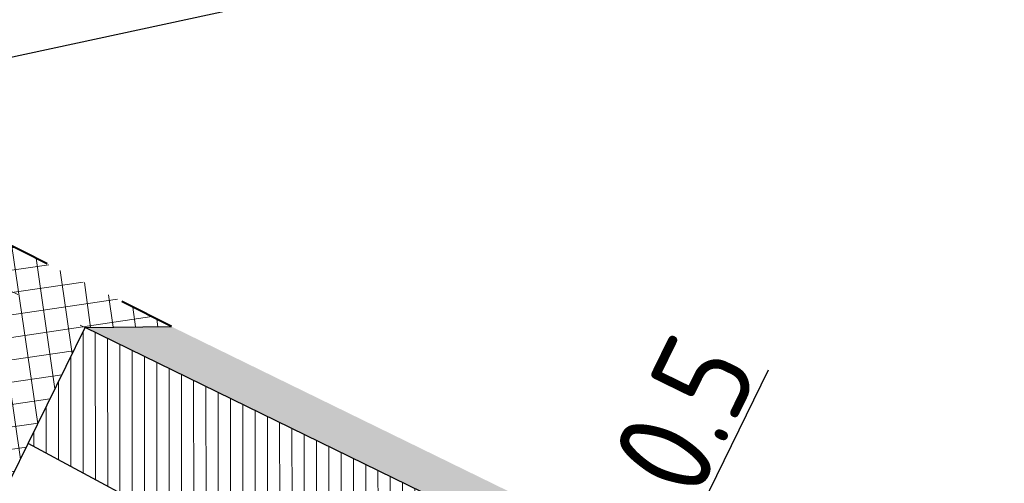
# Model space of a CAD drawing. Header units: metres. Extents: x 8431043 to 8456388, y 5766167 to 5771876.
# Tile 16 of 29: x 8433871 to 8433883, y 5770414 to 5770420. Entities that reach past the tile are written whole.
import ezdxf

# ---------------------------------------------------------------- set-up
doc = ezdxf.new("R2010")
doc.units = ezdxf.units.M
for name, pattern in [('ACAD_ISO03W100', [30, 12, -18]), ('ACAD_ISO10W100', [18, 12, -3, 0, -3]), ('CIĄGŁA', [0])]:
    doc.linetypes.add(name, pattern=pattern)
for name, color, linetype, lineweight in [('brud', 255, 'CIĄGŁA', 30), ('hatch kostka', 210, 'Continuous', 9), ('WYMIARY', 253, 'Continuous', 13), ('zdi krawężnik na trapezowy', 253, 'ACAD_ISO03W100', 40), ('zdi_obrzeze chodnikowe 8x30', 6, 'Continuous', 30)]:
    doc.layers.add(name, color=color, linetype=linetype, lineweight=lineweight)
doc.layers.add('C-DROGI-SYTUACJA', color=7, linetype='Continuous')
doc.layers.add('hatch zdi chodniki', color=7, linetype='Continuous', lineweight=0, true_color=0x8345ba)
doc.styles.add('ISOCP', font='geniso.shx')
doc.styles.add('własny_500', font='isocp.shx', dxfattribs={"width": 0.9, "height": 1.2})
doc.dimstyles.new('kopia własny 500', dxfattribs={"dimtxt": 1.2, "dimasz": 0.8, "dimexe": 0.1795, "dimexo": 0.0625, "dimgap": 0.09, "dimtad": 3, "dimdec": 1, "dimzin": 0, "dimdsep": 46, "dimtxsty": 'własny_500', "dimblk": 'ARCHTICK', "dimcen": 0.09, "dimaunit": 2, "dimadec": 4, "dimazin": 0, "dimtfac": 1, "dimtdec": 1, "dimtofl": 0, "dimtmove": 2, "dimatfit": 3, "dimldrblk": 'ARCHTICK', "dimfxl": 1, "dimtolj": 1, "dimtzin": 0, "dimarcsym": 0})

# ---------------------------------------------------------------- blocks, each defined once
blk = doc.blocks.new('_ARCHTICK')
at = {"color": 0, "linetype": 'ByBlock', "const_width": 0.15}
blk.add_lwpolyline([(-0.5, -0.5), (0.5, 0.5)], dxfattribs=at)
blk = doc.blocks.new('*D64')
at = {"layer": 'Defpoints', "color": 0, "transparency": 16777216}
for p in [(8433878.888058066, 5770412.677597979), (8433878.668408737, 5770412.22842744), (8433878.77394929, 5770412.17681695)]:
    blk.add_point(p, dxfattribs=at)
at = {"layer": 'WYMIARY', "color": 0, "lineweight": -2, "transparency": 16777216}
for p, q in [((8433880.258785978, 5770415.213224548), (8433878.99359862, 5770412.625987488)), ((8433878.99359862, 5770412.625987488), (8433878.77394929, 5770412.17681695))]:
    blk.add_line(p, q, dxfattribs=at)
at = {"layer": 'WYMIARY', "color": 0, "lineweight": -2, "transparency": 16777216, "xscale": 0.75, "yscale": 0.75, "zscale": 0.75}
for p, rotation in [((8433878.99359862, 5770412.625987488), 63.94085860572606), ((8433878.77394929, 5770412.17681695), 243.9408586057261)]:
    blk.add_blockref('_ARCHTICK', p, dxfattribs=dict(at, rotation=rotation))
at = {"layer": 'WYMIARY', "color": 0, "transparency": 16777216, "insert": (8433879.180959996, 5770414.636725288), "char_height": 1.25, "attachment_point": 5, "rotation": 63.94085860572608, "style": 'ISOCP'}
blk.add_mtext('\\A1;0.5', dxfattribs=at)
blk = doc.blocks.new('*D74')
at = {"layer": 'Defpoints', "color": 0, "transparency": 16777216}
for p in [(8434749.827947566, 5771876.32), (8434750.942824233, 5771875.576372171), (8432377.70623936, 5768319.940000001)]:
    blk.add_point(p, dxfattribs=at)
at = {"layer": 'WYMIARY', "color": 0, "lineweight": -2, "transparency": 16777216}
blk.add_line((8432378.821116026, 5768319.19637217), (8434750.942824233, 5771875.576372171), dxfattribs=at)
at = {"layer": 'WYMIARY', "color": 0, "lineweight": -2, "transparency": 16777216, "xscale": 0.75, "yscale": 0.75, "zscale": 0.75}
for p, rotation in [((8434750.942824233, 5771875.576372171), 56.2965312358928), ((8432378.821116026, 5768319.19637217), 236.2965312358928)]:
    blk.add_blockref('_ARCHTICK', p, dxfattribs=dict(at, rotation=rotation))
at = {"layer": 'WYMIARY', "color": 0, "transparency": 16777216, "insert": (8433564.2870446, 5770097.783190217), "char_height": 1.25, "attachment_point": 5, "rotation": 56.2965312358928, "style": 'ISOCP'}
blk.add_mtext('\\A1;4274.9', dxfattribs=at)
blk = doc.blocks.new('*U80')
at = {"layer": 'C-DROGI-SYTUACJA', "color": 1, "linetype": 'ACAD_ISO10W100', "lineweight": 13, "ltscale": 0.3}
blk.add_line((8433889.426757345, 5770406.967476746), (8433867.591454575, 5770417.645179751), dxfattribs=at)
blk = doc.blocks.new('dfff')
at = {"layer": 'C-DROGI-SYTUACJA', "color": 7, "linetype": 'Continuous', "lineweight": -3}
blk.add_blockref('*U80', (0, 0), dxfattribs=at)

msp = doc.modelspace()

# ---------------------------------------------------------------- hatches: boundary and pattern name
at = {"layer": 'hatch kostka', "linetype": 'Continuous', "lineweight": 5, "true_color": 0xfecc66}
h = msp.add_hatch(dxfattribs=at)
h.set_pattern_fill('ANSI37', color=31, scale=0.09, angle=-36.63285309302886)
h.set_pattern_definition([(8.367146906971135, (0, 0), (-0.04158112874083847, 0.2827084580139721), []), (98.3671469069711, (0, 0), (-0.282708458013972, -0.04158112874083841), [])])
h.paths.add_polyline_path([(8433865.627712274, 5770419.271827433), (8433866.270692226, 5770418.35718172), (8433865.558905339, 5770417.036818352), (8433865.3410714, 5770416.632736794), (8433870.477206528, 5770413.816101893), (8433870.6975364, 5770414.266664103), (8433871.43141196, 5770415.767398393), (8433872.549402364, 5770415.777270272)])
at = {"layer": 'hatch zdi chodniki', "lineweight": 13, "transparency": 33554687}
h = msp.add_hatch(dxfattribs=at)
h.set_pattern_fill('DOTS', color=3, scale=0.13, style=0)
h.set_pattern_definition([(0, (0, 0), (0.1031875, 0.206375), [0, -0.206375])])
h.paths.add_polyline_path([(8434399.777781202, 5770199.496760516), (8434397.542174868, 5770199.451325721), (8434404.650154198, 5770196.076091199), (8434410.195337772, 5770192.79858653), (8434410.67859069, 5770193.674570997), (8434405.12, 5770196.960000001)])
h.paths.add_polyline_path([(8434361.003805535, 5770214.907260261), (8434358.79189869, 5770214.579436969), (8434372.965593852, 5770209.937256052), (8434379.651308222, 5770207.380740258), (8434392.527290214, 5770201.832633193), (8434391.103421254, 5770203.535043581), (8434380.027910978, 5770208.307348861), (8434373.299999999, 5770210.879999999)])
h.paths.add_polyline_path([(8434291.477038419, 5770237.591889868), (8434289.272186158, 5770237.219564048), (8434294.219259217, 5770235.708967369), (8434304.064397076, 5770232.503835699), (8434352.974985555, 5770216.484597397), (8434351.385582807, 5770218.057428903), (8434304.374804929, 5770233.454439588), (8434294.520086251, 5770236.66269034)])
h.paths.add_polyline_path([(8434266.018246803, 5770244.733106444), (8434265.63877181, 5770244.675674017), (8434266.014510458, 5770244.553887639)])
h.paths.add_polyline_path([(8434267.8496619, 5770245.010285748), (8434266.018246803, 5770244.733106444), (8434266.014510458, 5770244.553887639), (8434270.421307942, 5770243.125533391), (8434280.90173187, 5770239.775495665), (8434284.091954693, 5770238.801356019), (8434282.471182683, 5770240.341842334), (8434281.2, 5770240.73), (8434270.727711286, 5770244.077437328)])
h.paths.add_polyline_path([(8434149.083049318, 5770283.338914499), (8434146.907137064, 5770283.089081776), (8434157.391959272, 5770279.144625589), (8434183.651945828, 5770271.152455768), (8434226.176322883, 5770257.466449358), (8434259.238656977, 5770246.750112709), (8434257.644433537, 5770248.31805774), (8434226.483671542, 5770258.418046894), (8434183.950727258, 5770272.106810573), (8434157.71393021, 5770280.091922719)])
h.paths.add_polyline_path([(8434094.661593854, 5770300.266812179), (8434093.121044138, 5770301.887523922), (8434084.6, 5770304.97), (8434081.219999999, 5770305.98), (8434077.409348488, 5770307.545183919), (8434076.936745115, 5770306.658233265), (8434080.886053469, 5770305.036097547), (8434084.286506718, 5770304.019985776)])
h.paths.add_polyline_path([(8434101.584304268, 5770298.825951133), (8434099.363405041, 5770298.565938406), (8434102.577994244, 5770297.403065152), (8434143.621928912, 5770284.324997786), (8434142.02503887, 5770285.883361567), (8434102.899999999, 5770298.35)])
h.paths.add_polyline_path([(8434011.44211317, 5770340.525584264), (8434009.245765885, 5770340.648622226), (8434010.907676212, 5770339.676903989), (8434013.388047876, 5770338.368355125), (8434047.859431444, 5770319.646741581), (8434066.478285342, 5770310.953932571), (8434076.936745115, 5770306.658233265), (8434077.409348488, 5770307.545183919), (8434066.879999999, 5770311.87), (8434048.309999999, 5770320.540000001), (8434013.86, 5770339.25)])
h.paths.add_polyline_path([(8433944.317547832, 5770376.594510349), (8433943.199800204, 5770376.619813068), (8433960.091695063, 5770367.690411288), (8433982.781876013, 5770355.080310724), (8434001.013825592, 5770345.461834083), (8434003.204053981, 5770344.181208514), (8434001.720078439, 5770345.65455654), (8433983.02, 5770355.52), (8433960.33, 5770368.13)])
h.paths.add_polyline_path([(8433914.677090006, 5770392.394233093), (8433913.214182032, 5770393.846782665), (8433905.527784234, 5770398.421559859), (8433905.329536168, 5770397.957694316)])
h.paths.add_polyline_path([(8433921.024380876, 5770389.19832178), (8433919.05002699, 5770389.791555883), (8433925.145146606, 5770386.163872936), (8433938.994381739, 5770378.842883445), (8433938.343975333, 5770379.752263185), (8433925.389999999, 5770386.6)])
h.paths.add_polyline_path([(8433893.005991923, 5770405.514924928), (8433891.889450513, 5770405.57267707), (8433905.228904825, 5770398.017587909), (8433905.329536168, 5770397.957694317), (8433905.527784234, 5770398.421559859), (8433905.479999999, 5770398.449999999)])
h.paths.add_polyline_path([(8433748.792512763, 5770512.117253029), (8433746.758512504, 5770513.046146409), (8433749.96328957, 5770509.072943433), (8433750.804252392, 5770508.22196915), (8433762.887659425, 5770493.324754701), (8433772.314305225, 5770482.021786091), (8433776.220000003, 5770478.899999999), (8433763.660000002, 5770493.959999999), (8433751.55, 5770508.889999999), (8433750.709999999, 5770509.74)])
h.paths.add_polyline_path([(8433727.508783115, 5770538.50429215), (8433725.474782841, 5770539.433185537), (8433743.032528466, 5770517.665528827), (8433742.55524301, 5770519.850065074)])
h.paths.add_polyline_path([(8433643.851685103, 5770641.655182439), (8433643.085777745, 5770641.001258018), (8433643.107350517, 5770640.986666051), (8433645.760732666, 5770637.842872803), (8433649.934686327, 5770632.40075619), (8433664.242054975, 5770614.749327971), (8433677.278828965, 5770599.564732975), (8433683.771948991, 5770590.853962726), (8433698.344054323, 5770573.069188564), (8433722.132985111, 5770543.576263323), (8433721.655699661, 5770545.760799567), (8433699.119999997, 5770573.699999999), (8433684.56, 5770591.470000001), (8433678.06, 5770600.189999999), (8433665.01, 5770615.390000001), (8433650.72, 5770633.02), (8433646.54, 5770638.470000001)])
h.paths.add_polyline_path([(8433872.549402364, 5770415.777270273), (8433871.431411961, 5770415.767398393), (8433884.715982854, 5770409.271097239), (8433884.037291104, 5770410.159566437)])
h.paths.add_polyline_path([(8433866.270692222, 5770418.357181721), (8433865.627712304, 5770419.271827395), (8433817.16, 5770445.4), (8433804.670766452, 5770453.717283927), (8433807.357727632, 5770451.327156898), (8433816.902238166, 5770444.970929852)])
at = {"layer": 'hatch zdi chodniki', "lineweight": 18, "transparency": 33554687}
h = msp.add_hatch(dxfattribs=at)
h.set_pattern_fill('DOTS', color=3, scale=0.1, style=0)
h.set_pattern_definition([(0, (0, 0), (0.079375, 0.15875), [0, -0.15875])])
h.paths.add_polyline_path([(8434399.777781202, 5770199.496760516), (8434397.542174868, 5770199.451325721), (8434404.650154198, 5770196.076091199), (8434410.195337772, 5770192.79858653), (8434410.67859069, 5770193.674570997), (8434405.12, 5770196.960000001)])
h.paths.add_polyline_path([(8434361.003805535, 5770214.907260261), (8434358.79189869, 5770214.579436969), (8434372.965593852, 5770209.937256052), (8434379.651308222, 5770207.380740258), (8434392.527290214, 5770201.832633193), (8434391.103421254, 5770203.535043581), (8434380.027910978, 5770208.307348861), (8434373.299999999, 5770210.879999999)])
h.paths.add_polyline_path([(8434291.477038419, 5770237.591889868), (8434289.272186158, 5770237.219564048), (8434294.219259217, 5770235.708967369), (8434304.064397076, 5770232.503835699), (8434352.974985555, 5770216.484597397), (8434351.385582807, 5770218.057428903), (8434304.374804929, 5770233.454439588), (8434294.520086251, 5770236.66269034)])
h.paths.add_polyline_path([(8434266.018246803, 5770244.733106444), (8434265.63877181, 5770244.675674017), (8434266.014510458, 5770244.553887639)])
h.paths.add_polyline_path([(8434267.8496619, 5770245.010285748), (8434266.018246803, 5770244.733106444), (8434266.014510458, 5770244.553887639), (8434270.421307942, 5770243.125533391), (8434280.90173187, 5770239.775495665), (8434284.091954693, 5770238.801356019), (8434282.471182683, 5770240.341842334), (8434281.2, 5770240.73), (8434270.727711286, 5770244.077437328)])
h.paths.add_polyline_path([(8434149.083049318, 5770283.338914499), (8434146.907137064, 5770283.089081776), (8434157.391959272, 5770279.144625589), (8434183.651945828, 5770271.152455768), (8434226.176322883, 5770257.466449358), (8434259.238656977, 5770246.750112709), (8434257.644433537, 5770248.31805774), (8434226.483671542, 5770258.418046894), (8434183.950727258, 5770272.106810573), (8434157.71393021, 5770280.091922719)])
h.paths.add_polyline_path([(8434094.661593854, 5770300.266812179), (8434093.121044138, 5770301.887523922), (8434084.6, 5770304.97), (8434081.219999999, 5770305.98), (8434077.409348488, 5770307.545183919), (8434076.936745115, 5770306.658233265), (8434080.886053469, 5770305.036097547), (8434084.286506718, 5770304.019985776)])
h.paths.add_polyline_path([(8434101.584304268, 5770298.825951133), (8434099.363405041, 5770298.565938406), (8434102.577994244, 5770297.403065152), (8434143.621928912, 5770284.324997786), (8434142.02503887, 5770285.883361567), (8434102.899999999, 5770298.35)])
h.paths.add_polyline_path([(8434011.44211317, 5770340.525584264), (8434009.245765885, 5770340.648622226), (8434010.907676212, 5770339.676903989), (8434013.388047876, 5770338.368355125), (8434047.859431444, 5770319.646741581), (8434066.478285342, 5770310.953932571), (8434076.936745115, 5770306.658233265), (8434077.409348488, 5770307.545183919), (8434066.879999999, 5770311.87), (8434048.309999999, 5770320.540000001), (8434013.86, 5770339.25)])
h.paths.add_polyline_path([(8433914.677090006, 5770392.394233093), (8433913.214182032, 5770393.846782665), (8433905.527784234, 5770398.421559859), (8433905.329536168, 5770397.957694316)])
h.paths.add_polyline_path([(8433921.024380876, 5770389.19832178), (8433919.05002699, 5770389.791555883), (8433925.145146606, 5770386.163872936), (8433938.994381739, 5770378.842883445), (8433938.343975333, 5770379.752263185), (8433925.389999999, 5770386.6)])
h.paths.add_polyline_path([(8433893.005991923, 5770405.514924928), (8433891.889450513, 5770405.57267707), (8433905.228904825, 5770398.017587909), (8433905.329536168, 5770397.957694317), (8433905.527784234, 5770398.421559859), (8433905.479999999, 5770398.449999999)])
h.paths.add_polyline_path([(8433748.792512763, 5770512.117253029), (8433746.758512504, 5770513.046146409), (8433749.96328957, 5770509.072943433), (8433750.804252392, 5770508.22196915), (8433762.887659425, 5770493.324754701), (8433772.314305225, 5770482.021786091), (8433776.220000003, 5770478.899999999), (8433763.660000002, 5770493.959999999), (8433751.55, 5770508.889999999), (8433750.709999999, 5770509.74)])
h.paths.add_polyline_path([(8433727.508783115, 5770538.50429215), (8433725.474782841, 5770539.433185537), (8433743.032528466, 5770517.665528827), (8433742.55524301, 5770519.850065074)])
h.paths.add_polyline_path([(8433643.866534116, 5770641.637588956), (8433643.101758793, 5770640.99044833), (8433643.107350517, 5770640.986666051), (8433645.760732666, 5770637.842872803), (8433649.934686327, 5770632.40075619), (8433664.242054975, 5770614.749327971), (8433677.278828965, 5770599.564732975), (8433683.771948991, 5770590.853962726), (8433698.344054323, 5770573.069188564), (8433722.132985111, 5770543.576263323), (8433721.655699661, 5770545.760799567), (8433699.119999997, 5770573.699999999), (8433684.56, 5770591.470000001), (8433678.06, 5770600.189999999), (8433665.01, 5770615.390000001), (8433650.72, 5770633.02), (8433646.54, 5770638.470000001)])
h.paths.add_polyline_path([(8433974.800154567, 5770359.516163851), (8433975.043041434, 5770359.953206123), (8433960.33, 5770368.13), (8433944.317547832, 5770376.594510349), (8433943.199800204, 5770376.619813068), (8433960.091695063, 5770367.690411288)])
h.paths.add_polyline_path([(8433872.549402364, 5770415.777270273), (8433871.431411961, 5770415.767398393), (8433884.715982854, 5770409.271097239), (8433884.037291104, 5770410.159566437)])
h.paths.add_polyline_path([(8433866.270692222, 5770418.357181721), (8433865.627712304, 5770419.271827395), (8433817.16, 5770445.4), (8433804.670766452, 5770453.717283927), (8433807.357727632, 5770451.327156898), (8433816.902238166, 5770444.970929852)])
at = {"layer": 'hatch zdi chodniki', "lineweight": 5}
h = msp.add_hatch(dxfattribs=at)
h.set_pattern_fill('ANSI31', color=256, scale=0.05, angle=45, style=0)
h.set_pattern_definition([(90, (0, 0), (-0.15875, 0), [])])
h.paths.add_polyline_path([(8433891.889450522, 5770405.572677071), (8433891.002377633, 5770404.006439), (8433904.324962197, 5770396.460904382), (8433904.615843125, 5770396.287778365), (8433905.329536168, 5770397.957694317), (8433905.228904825, 5770398.017587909)])
h.paths.add_polyline_path([(8433804.437889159, 5770453.521058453), (8433802.867903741, 5770453.71645522), (8433802.604679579, 5770453.3210176), (8433803.879999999, 5770452.48)])
h.paths.add_polyline_path([(8433778.791398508, 5770474.116158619), (8433779.149296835, 5770474.465313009), (8433778.468475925, 5770476.595215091), (8433776.220000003, 5770478.899999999), (8433772.314305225, 5770482.021786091), (8433762.887659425, 5770493.324754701), (8433757.408679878, 5770500.079599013), (8433756.518596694, 5770498.319564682), (8433761.497446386, 5770492.181313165), (8433771.052945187, 5770480.723844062), (8433775.146305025, 5770477.852536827)])
h.paths.add_polyline_path([(8433781.942531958, 5770471.602126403), (8433781.58463363, 5770471.252972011), (8433786.771514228, 5770465.93619544), (8433797.481067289, 5770456.70312467), (8433797.990361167, 5770456.363957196), (8433800.3440758, 5770454.811786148), (8433800.61428183, 5770455.217268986), (8433799.503805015, 5770457.15825452), (8433798.821797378, 5770457.612441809), (8433798.389999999, 5770457.9), (8433787.8, 5770467.029999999), (8433784.05494617, 5770470.868841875)])
h.paths.add_polyline_path([(8433865.558905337, 5770417.036818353), (8433866.270692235, 5770418.357181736), (8433816.902238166, 5770444.970929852), (8433807.357727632, 5770451.327156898), (8433804.670766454, 5770453.717283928), (8433803.951216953, 5770452.401134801), (8433806.463710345, 5770450.120348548), (8433816.128952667, 5770443.683719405)])
h.paths.add_polyline_path([(8433871.43141196, 5770415.767398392), (8433870.697536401, 5770414.266664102), (8433873.575045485, 5770412.715444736), (8433883.92524527, 5770407.654083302), (8433884.71598285, 5770409.271097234)])

# ---------------------------------------------------------------- linework, layer by layer
at = {"flags": 128}
for points in [[(8433866.270692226, 5770418.35718172), (8433877.17471122, 5770420.708061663), (8433884.942643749, 5770434.109971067)], [(8433870.6975364, 5770414.266664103), (8433871.43141196, 5770415.767398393)]]:
    msp.add_lwpolyline(points, dxfattribs=at)
at = {"layer": 'zdi krawężnik na trapezowy', "color": 19, "ltscale": 0.06, "true_color": 0x64211f, "flags": 128}
msp.add_lwpolyline([(8433872.549402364, 5770415.777270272), (8433865.627712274, 5770419.271827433)], dxfattribs=at)
at = {"layer": 'zdi_obrzeze chodnikowe 8x30', "flags": 128}
for points in [[(8433871.43141196, 5770415.767398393), (8433872.549402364, 5770415.777270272)], [(8433884.715982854, 5770409.271097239), (8433871.43141196, 5770415.767398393)], [(8433870.477206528, 5770413.816101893), (8433870.6975364, 5770414.266664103)], [(8433883.92524527, 5770407.654083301), (8433873.575045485, 5770412.715444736), (8433870.6975364, 5770414.266664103)]]:
    msp.add_lwpolyline(points, dxfattribs=at)

# ---------------------------------------------------------------- block references
at = {"layer": 'brud', "color": 4, "lineweight": 35}
msp.add_blockref('dfff', (0, 0), dxfattribs=at)

# ---------------------------------------------------------------- dimensions: what is measured, and where the dimension line sits
at = {"layer": 'WYMIARY', "color": 5}
dim = msp.add_aligned_dim(p1=(8432377.706239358, 5768319.939999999), p2=(8434749.827947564, 5771876.32), distance=-1.3401240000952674, dimstyle='kopia własny 500', override={"dimtxt": 1.25, "dimasz": 0.75, "dimtxsty": 'ISOCP', "dimse1": 1, "dimse2": 1, "dimtmove": 1}, dxfattribs=at)
dim.commit()
dim.dimension.update_dxf_attribs({"geometry": '*D74', "text_midpoint": (8433564.2870446, 5770097.783190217)})
dim = msp.add_linear_dim(base=(8433878.77394929, 5770412.17681695), p1=(8433878.888058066, 5770412.677597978), p2=(8433878.668408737, 5770412.22842744), angle=243.9408586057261, dimstyle='kopia własny 500', override={"dimtxt": 1.25, "dimasz": 0.75, "dimtxsty": 'ISOCP', "dimse1": 1, "dimse2": 1, "dimtmove": 1}, dxfattribs=at)
dim.commit()
dim.dimension.update_dxf_attribs({"geometry": '*D64', "text_midpoint": (8433879.811716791, 5770414.328278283), "dimtype": 161})

doc.saveas('drawing.dxf')
